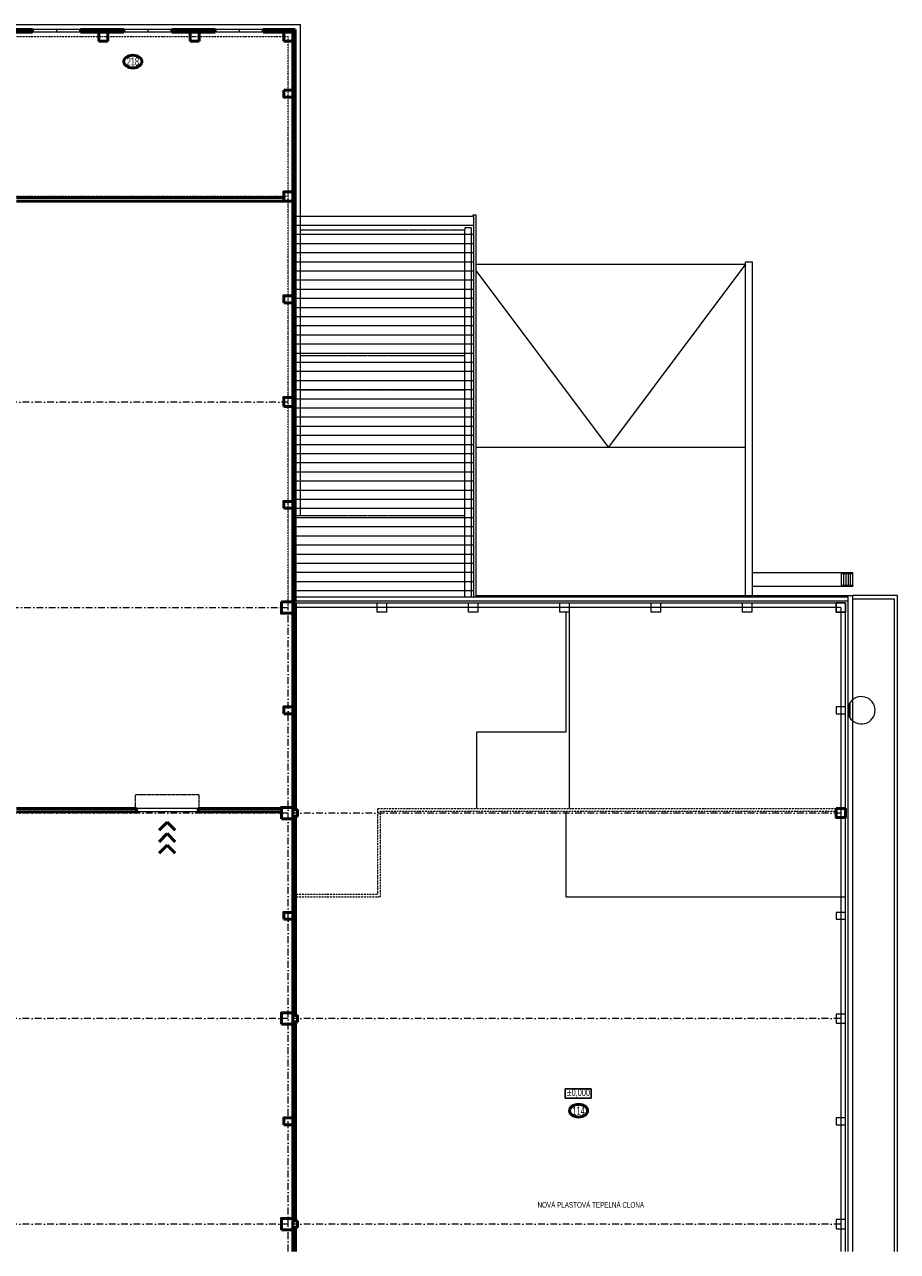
# Model space of a CAD drawing. Header units: millimetres. Extents: x 2886542 to 7567581, y -792623 to 134766.
# Tile 10 of 256: x 3193530 to 3231760, y -502353 to -448626. Entities that reach past the tile are written whole.
import ezdxf

# ---------------------------------------------------------------- set-up
doc = ezdxf.new("R2010")
doc.units = ezdxf.units.MM
for name, pattern in [('Carkovana', [0.21, 0.15, -0.06]), ('Cerchovana', [0.27, 0.15, -0.06, 0, -0.06]), ('Cerchovana 2 tecky', [0.33, 0.15, -0.06, 0, -0.06, 0, -0.06])]:
    doc.linetypes.add(name, pattern=pattern)
for name, color, linetype, lineweight in [('Obecné01', 7, 'Continuous', 13), ('PŮDORYS', 7, 'Continuous', 13), ('SLOUPY_BET_1', 7, 'Continuous', 13), ('Standard', 7, 'Continuous', 25), ('VÝHLED', 7, 'Continuous', 25), ('ŘEZY_1', 7, 'Continuous', 13)]:
    doc.layers.add(name, color=color, linetype=linetype, lineweight=lineweight)
doc.styles.add('ARIALNARROW', font='txt')

# ---------------------------------------------------------------- blocks, each defined once
blk = doc.blocks.new('KOMPLEXNÍ OBJEKT_354')
at = {"layer": 'PŮDORYS', "color": 7, "linetype": 'Continuous', "lineweight": 13}
for p, q in [((545.08, -145.176), (545.007, -145.176)), ((545.007, -145.398), (545.08, -145.398))]:
    blk.add_line(p, q, dxfattribs=at)
blk.add_lwpolyline([(545.086, -145.407), (544.996, -145.407), (544.996, -145.167), (545.086, -145.167)], dxfattribs=at)
for centre, start, end in [((545.077, -145.168), 294.2896, 3.8597), ((545.077, -145.407), 356.1403, 65.7104)]:
    blk.add_arc(centre, 0.0092, start, end, dxfattribs=at)
blk = doc.blocks.new('KOMPLEXNÍ OBJEKT_355')
at = {"layer": 'PŮDORYS', "color": 7, "linetype": 'Continuous', "lineweight": 13}
for p, q in [((545.091, -145.176), (545.165, -145.176)), ((545.165, -145.398), (545.091, -145.398))]:
    blk.add_line(p, q, dxfattribs=at)
blk.add_lwpolyline([(545.086, -145.407), (545.176, -145.407), (545.176, -145.167), (545.086, -145.167)], dxfattribs=at)
for centre, start, end in [((545.095, -145.168), 176.1403, 245.7104), ((545.095, -145.407), 114.2896, 183.8597)]:
    blk.add_arc(centre, 0.0092, start, end, dxfattribs=at)
blk = doc.blocks.new('KOMPLEXNÍ OBJEKT_356')
at = {"layer": 'PŮDORYS', "color": 7, "linetype": 'Continuous', "lineweight": 13}
for p, q in [((545.08, -136.176), (545.007, -136.176)), ((545.007, -136.398), (545.08, -136.398))]:
    blk.add_line(p, q, dxfattribs=at)
blk.add_lwpolyline([(545.086, -136.407), (544.996, -136.407), (544.996, -136.167), (545.086, -136.167)], dxfattribs=at)
for centre, start, end in [((545.077, -136.168), 294.2896, 3.8597), ((545.077, -136.407), 356.1403, 65.7104)]:
    blk.add_arc(centre, 0.0092, start, end, dxfattribs=at)
blk = doc.blocks.new('KOMPLEXNÍ OBJEKT_357')
at = {"layer": 'PŮDORYS', "color": 7, "linetype": 'Continuous', "lineweight": 13}
for p, q in [((545.091, -136.176), (545.165, -136.176)), ((545.165, -136.398), (545.091, -136.398))]:
    blk.add_line(p, q, dxfattribs=at)
blk.add_lwpolyline([(545.086, -136.407), (545.176, -136.407), (545.176, -136.167), (545.086, -136.167)], dxfattribs=at)
for centre, start, end in [((545.095, -136.168), 176.1403, 245.7104), ((545.095, -136.407), 114.2896, 183.8597)]:
    blk.add_arc(centre, 0.0092, start, end, dxfattribs=at)
blk = doc.blocks.new('KOMPLEXNÍ OBJEKT_358')
at = {"layer": 'PŮDORYS', "color": 7, "linetype": 'Continuous', "lineweight": 13}
for p, q in [((545.08, -136.176), (545.007, -136.176)), ((545.007, -136.398), (545.08, -136.398))]:
    blk.add_line(p, q, dxfattribs=at)
blk.add_lwpolyline([(545.086, -136.407), (544.996, -136.407), (544.996, -136.167), (545.086, -136.167)], dxfattribs=at)
for centre, start, end in [((545.077, -136.168), 294.2896, 3.8597), ((545.077, -136.407), 356.1403, 65.7104)]:
    blk.add_arc(centre, 0.0092, start, end, dxfattribs=at)
blk = doc.blocks.new('KOMPLEXNÍ OBJEKT_359')
at = {"layer": 'PŮDORYS', "color": 7, "linetype": 'Continuous', "lineweight": 13}
for p, q in [((545.091, -136.176), (545.165, -136.176)), ((545.165, -136.398), (545.091, -136.398))]:
    blk.add_line(p, q, dxfattribs=at)
blk.add_lwpolyline([(545.086, -136.407), (545.176, -136.407), (545.176, -136.167), (545.086, -136.167)], dxfattribs=at)
for centre, start, end in [((545.095, -136.168), 176.1403, 245.7104), ((545.095, -136.407), 114.2896, 183.8597)]:
    blk.add_arc(centre, 0.0092, start, end, dxfattribs=at)
blk = doc.blocks.new('KOMPLEXNÍ OBJEKT_360')
at = {"layer": 'PŮDORYS', "color": 7, "linetype": 'Continuous', "lineweight": 13}
for p, q in [((545.08, -127.176), (545.007, -127.176)), ((545.007, -127.398), (545.08, -127.398))]:
    blk.add_line(p, q, dxfattribs=at)
blk.add_lwpolyline([(545.086, -127.407), (544.996, -127.407), (544.996, -127.167), (545.086, -127.167)], dxfattribs=at)
for centre, start, end in [((545.077, -127.168), 294.2896, 3.8597), ((545.077, -127.407), 356.1403, 65.7104)]:
    blk.add_arc(centre, 0.0092, start, end, dxfattribs=at)
blk = doc.blocks.new('KOMPLEXNÍ OBJEKT_361')
at = {"layer": 'PŮDORYS', "color": 7, "linetype": 'Continuous', "lineweight": 13}
for p, q in [((545.091, -127.176), (545.165, -127.176)), ((545.165, -127.398), (545.091, -127.398))]:
    blk.add_line(p, q, dxfattribs=at)
blk.add_lwpolyline([(545.086, -127.407), (545.176, -127.407), (545.176, -127.167), (545.086, -127.167)], dxfattribs=at)
for centre, start, end in [((545.095, -127.168), 176.1403, 245.7104), ((545.095, -127.407), 114.2896, 183.8597)]:
    blk.add_arc(centre, 0.0092, start, end, dxfattribs=at)
blk = doc.blocks.new('KOMPLEXNÍ OBJEKT_362')
at = {"layer": 'PŮDORYS', "color": 7, "linetype": 'Continuous', "lineweight": 13}
for p, q in [((545.091, -127.176), (545.165, -127.176)), ((545.165, -127.398), (545.091, -127.398))]:
    blk.add_line(p, q, dxfattribs=at)
blk.add_lwpolyline([(545.086, -127.407), (545.176, -127.407), (545.176, -127.167), (545.086, -127.167)], dxfattribs=at)
for centre, start, end in [((545.095, -127.168), 176.1403, 245.7104), ((545.095, -127.407), 114.2896, 183.8597)]:
    blk.add_arc(centre, 0.0092, start, end, dxfattribs=at)

msp = doc.modelspace()

# ---------------------------------------------------------------- linework, layer by layer
at = {"layer": 'Obecné01', "color": 250, "linetype": 'Continuous', "lineweight": 13}
for p, q in [((3172880, -448626.3), (3205610, -448626.3)), ((3205610, -457026.3), (3205610, -448626.3)), ((3213310, -459126.3), (3225110, -459126.3)), ((3225110, -459126.3), (3219110, -467126.3)), ((3225410, -459026.3), (3225110, -459026.3)), ((3219110, -467126.3), (3213310, -459393)), ((3213310, -467126.3), (3225110, -467126.3))]:
    msp.add_line(p, q, dxfattribs=at)
at = {"layer": 'Obecné01', "color": 250, "linetype": 'Continuous', "lineweight": 25}
for p, q in [((3217210.7, -495225.7), (3217210.7, -495634.4)), ((3218343.4, -495225.7), (3217210.7, -495225.7)), ((3218343.4, -495634.4), (3218343.4, -495225.7)), ((3217210.7, -495634.4), (3218343.4, -495634.4))]:
    msp.add_line(p, q, dxfattribs=at)
at = {"layer": 'Obecné01', "color": 250, "linetype": 'Continuous', "lineweight": 50}
for centre in [(3198273.3, -450246.8), (3217795.1, -496192.2)]:
    msp.add_ellipse(centre, major_axis=(396.9, 0), ratio=0.6934461, dxfattribs=at)
at = {"layer": 'PŮDORYS', "color": 250, "linetype": 'Cerchovana', "lineweight": 13}
for p, q in [((3132480, -449156.3), (3205080, -449156.3)), ((3205080, -474156.3), (3205080, -449156.3)), ((3205080, -456156.3), (3132480, -456156.3)), ((3209000, -482956.3), (3229080, -482956.3)), ((3209000, -486706.3), (3209000, -482956.3)), ((3209120, -486826.3), (3209120, -483076.3)), ((3209120, -483076.3), (3229080, -483076.3)), ((3205400, -486706.3), (3209000, -486706.3)), ((3205400, -486826.3), (3209120, -486826.3)), ((3229280, -501156.3), (3229080, -501156.3))]:
    msp.add_line(p, q, dxfattribs=at)
at = {"layer": 'PŮDORYS', "color": 250, "linetype": 'Carkovana', "lineweight": 13}
for p, q in [((3205610, -470126.3), (3205610, -457026.3)), ((3212810, -457626.3), (3205610, -457626.3)), ((3213110, -457526.3), (3212810, -457526.3)), ((3212810, -457526.3), (3212810, -457626.3)), ((3205610, -463126.3), (3212810, -463126.3)), ((3205610, -464626.3), (3212810, -464626.3)), ((3205380, -470126.3), (3212810, -470126.3))]:
    msp.add_line(p, q, dxfattribs=at)
at = {"layer": 'PŮDORYS', "color": 250, "linetype": 'Cerchovana', "lineweight": 13, "ltscale": 2000}
for p, q in [((3205080, -465156.3), (3132479.2, -465156.3)), ((3132480, -474156.3), (3205080, -474156.3)), ((3205080, -502353.5), (3205080, -474156.3)), ((3205080, -483156.3), (3132480, -483156.3)), ((3229280, -483156.3), (3205280, -483156.3)), ((3205080, -492156.3), (3132280, -492156.3)), ((3229280, -492156.3), (3205280, -492156.3)), ((3205080, -501156.3), (3132280, -501156.3)), ((3229280, -501156.3), (3205280, -501156.3))]:
    msp.add_line(p, q, dxfattribs=at)
at = {"layer": 'PŮDORYS', "color": 250, "linetype": 'Carkovana'}
msp.add_line((3205400, -473956.3), (3205399.8, -473956.3), dxfattribs=at)
at = {"layer": 'PŮDORYS', "color": 250, "linetype": 'Cerchovana 2 tecky', "lineweight": 13}
for p, q in [((3198380, -482356.3), (3198380, -482956.3)), ((3201180, -482356.3), (3198380, -482356.3)), ((3201180, -482956.3), (3201180, -482356.3))]:
    msp.add_line(p, q, dxfattribs=at)
at = {"layer": 'PŮDORYS', "color": 250, "linetype": 'Continuous', "lineweight": 13}
for p, q in [((3201130, -482956.3), (3198430, -482956.3)), ((3205485, -483006.3), (3205400, -483006.3)), ((3205400, -483006.3), (3205400, -483036.3)), ((3205400, -483006.3), (3205400, -483036.3)), ((3201130, -483106.3), (3198430, -483106.3)), ((3205286, -483262.3), (3205286, -483050.4)), ((3205454, -483262.3), (3205454, -483050.4)), ((3205454, -483262.3), (3205454, -483050.4)), ((3205485, -492006.3), (3205400, -492006.3)), ((3205454, -492262.3), (3205454, -492050.4)), ((3205454, -492262.3), (3205454, -492050.4)), ((3205485, -492306.3), (3205400, -492306.3)), ((3205485, -501156.3), (3205280, -501156.3)), ((3205286, -501262.3), (3205286, -501050.4)), ((3205400, -501006.3), (3205400, -501036.3)), ((3205454, -501262.3), (3205454, -501050.4)), ((3205400, -501306.3), (3205400, -501276.3))]:
    msp.add_line(p, q, dxfattribs=at)
for centre, start, end in [((3205291.1, -483050.4), 88.61078, 179.67023), ((3205291.1, -483262.2), 180.32977, 271.38922), ((3205449, -483050.4), 0.32977, 91.38922), ((3205449, -483050.4), 0.32977, 91.38922), ((3205449, -483262.2), 268.61078, 359.67023), ((3205449, -483262.2), 268.61078, 359.67023), ((3205449, -492050.4), 0.32977, 91.38922), ((3205449, -492050.4), 0.32977, 91.38922), ((3205449, -492262.2), 268.61078, 359.67023), ((3205449, -492262.2), 268.61078, 359.67023), ((3205291.1, -501050.4), 88.61078, 179.67023), ((3205291.1, -501262.2), 180.32977, 271.38922), ((3205449, -501050.4), 0.32977, 91.38922), ((3205449, -501262.2), 268.61078, 359.67023)]:
    msp.add_arc(centre, 5.08, start, end, dxfattribs=at)
at = {"layer": 'SLOUPY_BET_1', "color": 250}
for points in [[(3229080, -487506.3), (3229080, -487806.3), (3229480, -487806.3), (3229480, -487506.3), (3229080, -487506.3)], [(3229080, -491956.3), (3229080, -492356.3), (3229480, -492356.3), (3229480, -491956.3), (3229080, -491956.3)], [(3229080, -496506.3), (3229080, -496806.3), (3229480, -496806.3), (3229480, -496506.3), (3229080, -496506.3)], [(3229080, -500956.3), (3229080, -501356.3), (3229480, -501356.3), (3229480, -500956.3), (3229080, -500956.3)]]:
    msp.add_lwpolyline(points, close=True, dxfattribs=at)
at = {"layer": 'Standard', "color": 250, "linetype": 'Continuous', "lineweight": 50}
for p, q in [((3193880, -448836.3), (3191980, -448836.3)), ((3193880, -448956.3), (3191980, -448956.3)), ((3193880, -448836.3), (3193880, -448956.3)), ((3195980, -448836.3), (3195980, -448956.3)), ((3197880, -448836.3), (3195980, -448836.3)), ((3197880, -448956.3), (3195980, -448956.3)), ((3196780, -449356.3), (3196780, -448956.3)), ((3196780, -448956.3), (3197180, -448956.3)), ((3197180, -448956.3), (3197180, -449356.3)), ((3197880, -448836.3), (3197880, -448956.3)), ((3199980, -448836.3), (3199980, -448956.3)), ((3201880, -448836.3), (3199980, -448836.3)), ((3201880, -448956.3), (3199980, -448956.3)), ((3200780, -449356.3), (3200780, -448956.3)), ((3200780, -448956.3), (3201180, -448956.3)), ((3201180, -448956.3), (3201180, -449356.3)), ((3201880, -448836.3), (3201880, -448956.3)), ((3203980, -448836.3), (3203980, -448956.3)), ((3205380, -448836.3), (3203980, -448836.3)), ((3205280, -448956.3), (3203980, -448956.3)), ((3205280, -469656.3), (3205280, -448956.3)), ((3205380, -473906.3), (3205380, -448836.3)), ((3197180, -449356.3), (3196780, -449356.3)), ((3201180, -449356.3), (3200780, -449356.3)), ((3205280, -473906.3), (3205280, -469656.3)), ((3205280, -482906.3), (3205280, -473686.3)), ((3205400, -483006.3), (3205400, -473956.3)), ((3193180, -482956.3), (3198430, -482956.3)), ((3201130, -482956.3), (3204780, -482956.3)), ((3205485, -483006.3), (3205400, -483006.3)), ((3205485, -483306.3), (3205485, -483006.3)), ((3205485, -483306.3), (3205485, -483006.3)), ((3193180, -483106.3), (3198430, -483106.3)), ((3201130, -483106.3), (3204780, -483106.3)), ((3205485, -483306.3), (3205280, -483306.3)), ((3205280, -502353.5), (3205280, -483306.3)), ((3205400, -492006.3), (3205400, -483306.3)), ((3199780, -483556.3), (3199426.5, -483909.9)), ((3199780, -484056.3), (3199426.5, -484409.9)), ((3199780, -483556.3), (3200133.6, -483909.9)), ((3199780, -484056.3), (3200133.6, -484409.9)), ((3199780, -484556.3), (3199426.5, -484909.9)), ((3199780, -484556.3), (3200133.6, -484909.9)), ((3205286, -492262.3), (3205286, -492050.4)), ((3205286, -492262.3), (3205286, -492050.4)), ((3205400, -492006.3), (3205400, -492036.3)), ((3205485, -492006.3), (3205400, -492006.3)), ((3205400, -492006.3), (3205400, -492036.3)), ((3205485, -492306.3), (3205485, -492006.3)), ((3205485, -492306.3), (3205485, -492006.3)), ((3205400, -492306.3), (3205400, -492276.3)), ((3205400, -492306.3), (3205400, -492276.3)), ((3205400, -501006.3), (3205400, -492306.3)), ((3205485, -492306.3), (3205400, -492306.3)), ((3205485, -501006.3), (3205400, -501006.3)), ((3205485, -501306.3), (3205485, -501006.3)), ((3205485, -501306.3), (3205400, -501306.3)), ((3205400, -502353.5), (3205400, -501306.3))]:
    msp.add_line(p, q, dxfattribs=at)
at = {"layer": 'Standard', "color": 250, "linetype": 'Continuous', "lineweight": 13}
for p, q in [((3195980, -448836.3), (3193880, -448836.3)), ((3195980, -448956.3), (3193880, -448956.3)), ((3194930, -448836.3), (3194930, -448956.3)), ((3196980, -448956.3), (3196980, -448836.3)), ((3199980, -448836.3), (3197880, -448836.3)), ((3199980, -448956.3), (3197880, -448956.3)), ((3198930, -448836.3), (3198930, -448956.3)), ((3200980, -448956.3), (3200980, -448836.3)), ((3203980, -448836.3), (3201880, -448836.3)), ((3203980, -448956.3), (3201880, -448956.3)), ((3202930, -448836.3), (3202930, -448956.3)), ((3213210, -457026.3), (3205380, -457026.3)), ((3213310, -456976.3), (3213160, -456976.3)), ((3213160, -456976.3), (3213160, -457026.3)), ((3213210, -473686.3), (3213210, -457026.3)), ((3213310, -473686.3), (3213310, -456976.3)), ((3213210, -457426.3), (3205380, -457426.3)), ((3212810, -473686.3), (3212810, -457626.3)), ((3213110, -473686.3), (3213110, -457526.3)), ((3225110, -473626.3), (3225110, -459026.3)), ((3225410, -473626.3), (3225410, -459026.3)), ((3213210, -472626.3), (3205380, -472626.3)), ((3225410, -472626.3), (3229810, -472626.3)), ((3229310, -472670.1), (3229810, -472670)), ((3229310, -473170.1), (3229310, -472670.1)), ((3229410, -473170.1), (3229410, -472670.1)), ((3229510, -473170.1), (3229510, -472670.1)), ((3229610, -473170.1), (3229610, -472670.1)), ((3229710, -473170.1), (3229710, -472670.1)), ((3229810, -472670), (3229810, -472626.3)), ((3229810, -473170), (3229810, -472670)), ((3213210, -473026.3), (3205380, -473026.3)), ((3225410, -473216.3), (3229810, -473216.3)), ((3229310, -473170.1), (3229810, -473170)), ((3229810, -473170), (3229810, -473216.3)), ((3205280, -473856.3), (3229600, -473856.3)), ((3213210, -473426.3), (3205380, -473426.3)), ((3205380, -473686.3), (3229600, -473686.3)), ((3213310, -473626.3), (3229810, -473626.3)), ((3229600, -473856.3), (3229600, -473686.3)), ((3229600, -502353.5), (3229600, -473856.3)), ((3231760, -473626.3), (3229810, -473626.3)), ((3229810, -502353.5), (3229810, -473626.3)), ((3229810, -473776.3), (3231610, -473776.3)), ((3231610, -473776.3), (3231610, -502353.5)), ((3231760, -502353.5), (3231760, -473626.3)), ((3205280, -473956.3), (3229480, -473956.3)), ((3229280, -474156.3), (3205280, -474156.3)), ((3217230, -474356.3), (3217230, -479606.3)), ((3217380, -474356.3), (3217380, -482956.3)), ((3229280, -474156.3), (3229280, -502353.5)), ((3229480, -502353.5), (3229480, -473956.3)), ((3229645, -478356.4), (3229645, -478956.3)), ((3229675, -478356.4), (3229645, -478356.4)), ((3229675, -478356.4), (3229675, -478956.3)), ((3229675, -478956.3), (3229645, -478956.3)), ((3213330, -479606.3), (3213330, -482956.3)), ((3217230, -479606.3), (3213330, -479606.3)), ((3217230, -483076.3), (3217230, -486826.3)), ((3217230, -486826.3), (3229480, -486826.3))]:
    msp.add_line(p, q, dxfattribs=at)
at = {"layer": 'Standard', "color": 250, "linetype": 'Continuous', "lineweight": 50}
for points in [[(3204880, -449356.3), (3204880, -448956.3), (3205280, -448956.3), (3205280, -449356.3), (3204880, -449356.3)], [(3204880, -451506.3), (3204880, -451806.3), (3205280, -451806.3), (3205280, -451506.3), (3204880, -451506.3)], [(3204880, -456356.3), (3204880, -455956.3), (3205280, -455956.3), (3205280, -456356.3), (3204880, -456356.3)], [(3204880, -460806.3), (3204880, -460506.3), (3205280, -460506.3), (3205280, -460806.3), (3204880, -460806.3)], [(3204880, -465356.3), (3204880, -464956.3), (3205280, -464956.3), (3205280, -465356.3), (3204880, -465356.3)], [(3204880, -469806.3), (3204880, -469506.3), (3205280, -469506.3), (3205280, -469806.3), (3204880, -469806.3)], [(3204780, -473906.3), (3204780, -474406.3), (3205280, -474406.3), (3205280, -473906.3), (3204780, -473906.3)], [(3204880, -478806.3), (3204880, -478506.3), (3205280, -478506.3), (3205280, -478806.3), (3204880, -478806.3)], [(3204780, -483406.3), (3204780, -482906.3), (3205280, -482906.3), (3205280, -483406.3), (3204780, -483406.3)], [(3229080, -482956.3), (3229080, -483356.3), (3229480, -483356.3), (3229480, -482956.3), (3229080, -482956.3)], [(3204880, -487806.3), (3204880, -487506.3), (3205280, -487506.3), (3205280, -487806.3), (3204880, -487806.3)], [(3204780, -492406.3), (3204780, -491906.3), (3205280, -491906.3), (3205280, -492406.3), (3204780, -492406.3)], [(3204880, -496806.3), (3204880, -496506.3), (3205280, -496506.3), (3205280, -496806.3), (3204880, -496806.3)], [(3204780, -501406.3), (3204780, -500906.3), (3205280, -500906.3), (3205280, -501406.3), (3204780, -501406.3)]]:
    msp.add_lwpolyline(points, close=True, dxfattribs=at)
at = {"layer": 'Standard', "color": 250, "linetype": 'Continuous', "lineweight": 13}
for points in [[(3208980, -474356.3), (3208980, -473956.3), (3209380, -473956.3), (3209380, -474356.3), (3208980, -474356.3)], [(3212980, -474356.3), (3212980, -473956.3), (3213380, -473956.3), (3213380, -474356.3), (3212980, -474356.3)], [(3216980, -474356.3), (3216980, -473956.3), (3217380, -473956.3), (3217380, -474356.3), (3216980, -474356.3)], [(3220980, -474356.3), (3220980, -473956.3), (3221380, -473956.3), (3221380, -474356.3), (3220980, -474356.3)], [(3224980, -474356.3), (3224980, -473956.3), (3225380, -473956.3), (3225380, -474356.3), (3224980, -474356.3)], [(3229080, -474356.3), (3229080, -473956.3), (3229480, -473956.3), (3229480, -474356.3), (3229080, -474356.3)], [(3229080, -473956.3), (3229080, -474356.3), (3229480, -474356.3), (3229480, -473956.3), (3229080, -473956.3)], [(3229080, -478506.3), (3229080, -478806.3), (3229480, -478806.3), (3229480, -478506.3), (3229080, -478506.3)]]:
    msp.add_lwpolyline(points, close=True, dxfattribs=at)
msp.add_arc((3230179.7, -478656.4), 600, 210, 150, dxfattribs=at)
at = {"layer": 'Standard', "color": 250, "linetype": 'Continuous', "lineweight": 50}
for centre, start, end in [((3205291.1, -492050.4), 88.61078, 179.67023), ((3205291.1, -492050.4), 88.61078, 179.67023), ((3205291.1, -492262.2), 180.32977, 271.38922), ((3205291.1, -492262.2), 180.32977, 271.38922)]:
    msp.add_arc(centre, 5.08, start, end, dxfattribs=at)
at = {"layer": 'VÝHLED', "color": 250, "linetype": 'Continuous', "lineweight": 13}
for p, q in [((3205380, -451656.3), (3205280, -451656.3)), ((3205380, -456156.3), (3205280, -456156.3)), ((3213210, -457826.3), (3205380, -457826.3)), ((3213210, -458226.3), (3205380, -458226.3)), ((3213210, -458626.3), (3205380, -458626.3)), ((3213210, -459026.3), (3205380, -459026.3)), ((3213210, -459426.3), (3205380, -459426.3)), ((3213210, -459826.3), (3205380, -459826.3)), ((3213210, -460226.3), (3205380, -460226.3)), ((3205380, -460656.3), (3205280, -460656.3)), ((3213210, -460626.3), (3205380, -460626.3)), ((3213210, -461026.3), (3205380, -461026.3)), ((3213210, -461426.3), (3205380, -461426.3)), ((3213210, -461826.3), (3205380, -461826.3)), ((3213210, -462226.3), (3205380, -462226.3)), ((3213210, -462626.3), (3205380, -462626.3)), ((3213210, -463026.3), (3205380, -463026.3)), ((3213210, -463426.3), (3205380, -463426.3)), ((3213210, -463826.3), (3205380, -463826.3)), ((3213210, -464226.3), (3205380, -464226.3)), ((3213210, -464626.3), (3205380, -464626.3)), ((3205380, -465156.3), (3205280, -465156.3)), ((3213210, -465026.3), (3205380, -465026.3)), ((3213210, -465426.3), (3205380, -465426.3)), ((3213210, -465826.3), (3205380, -465826.3)), ((3213210, -466226.3), (3205380, -466226.3)), ((3213210, -466626.3), (3205380, -466626.3)), ((3213210, -467026.3), (3205380, -467026.3)), ((3213210, -467426.3), (3205380, -467426.3)), ((3213210, -467826.3), (3205380, -467826.3)), ((3213210, -468226.3), (3205380, -468226.3)), ((3213210, -468626.3), (3205380, -468626.3)), ((3213210, -469026.3), (3205380, -469026.3)), ((3213210, -469426.3), (3205380, -469426.3)), ((3205380, -469656.3), (3205280, -469656.3)), ((3213210, -469826.3), (3205380, -469826.3)), ((3213210, -470226.3), (3205380, -470226.3)), ((3213210, -470626.3), (3205380, -470626.3)), ((3213210, -471026.3), (3205380, -471026.3)), ((3213210, -471426.3), (3205380, -471426.3)), ((3213210, -471826.3), (3205380, -471826.3)), ((3213210, -472226.3), (3205380, -472226.3))]:
    msp.add_line(p, q, dxfattribs=at)
at = {"layer": 'ŘEZY_1', "color": 250, "linetype": 'Continuous', "lineweight": 50}
for p, q in [((3204880, -456206.3), (3193180, -456206.3)), ((3204880, -456356.3), (3193180, -456356.3)), ((3205380, -473906.3), (3205280, -473906.3)), ((3198430, -482956.3), (3198430, -483106.3)), ((3201130, -482956.3), (3201130, -483106.3))]:
    msp.add_line(p, q, dxfattribs=at)

# ---------------------------------------------------------------- block references
at = {"layer": 'PŮDORYS', "color": 250, "linetype": 'Continuous', "lineweight": 13, "xscale": 1000, "yscale": 1000, "zscale": 1000}
for name in ['KOMPLEXNÍ OBJEKT_360', 'KOMPLEXNÍ OBJEKT_361', 'KOMPLEXNÍ OBJEKT_362', 'KOMPLEXNÍ OBJEKT_357', 'KOMPLEXNÍ OBJEKT_354', 'KOMPLEXNÍ OBJEKT_355']:
    msp.add_blockref(name, (2660284.2, -355868.9), dxfattribs=at)
at = {"layer": 'Standard', "color": 250, "linetype": 'Continuous', "lineweight": 50, "xscale": 1000, "yscale": 1000, "zscale": 1000}
for name in ['KOMPLEXNÍ OBJEKT_356', 'KOMPLEXNÍ OBJEKT_358', 'KOMPLEXNÍ OBJEKT_359']:
    msp.add_blockref(name, (2660284.2, -355868.9), dxfattribs=at)

# ---------------------------------------------------------------- texts
at = {"layer": 'Obecné01', "color": 250, "linetype": 'Continuous', "lineweight": 50, "char_height": 350, "attachment_point": 5, "style": 'ARIALNARROW'}
for s, insert, width in [('\\W0.74;218', (3198273.3, -450246.8), 640.261), ('\\W0.71;114', (3217795.1, -496192.2), 636.362)]:
    msp.add_mtext(s, dxfattribs=dict(at, insert=insert, width=width))
at = {"layer": 'Obecné01', "color": 250, "linetype": 'Continuous', "lineweight": 25, "insert": (3217784.5, -495422.1), "char_height": 300, "width": 951.163, "attachment_point": 5, "style": 'ARIALNARROW'}
msp.add_mtext('\\W0.78;±0,000', dxfattribs=at)
at = {"layer": 'Standard', "color": 250, "linetype": 'Continuous', "lineweight": 13, "insert": (3215996.9, -500316.3), "char_height": 250, "width": 3833.363, "attachment_point": 4, "style": 'ARIALNARROW'}
msp.add_mtext('\\W0.77;NOVÁ\\~PLASTOVÁ\\~TEPELNÁ\\~CLONA', dxfattribs=at)

doc.saveas('drawing.dxf')
